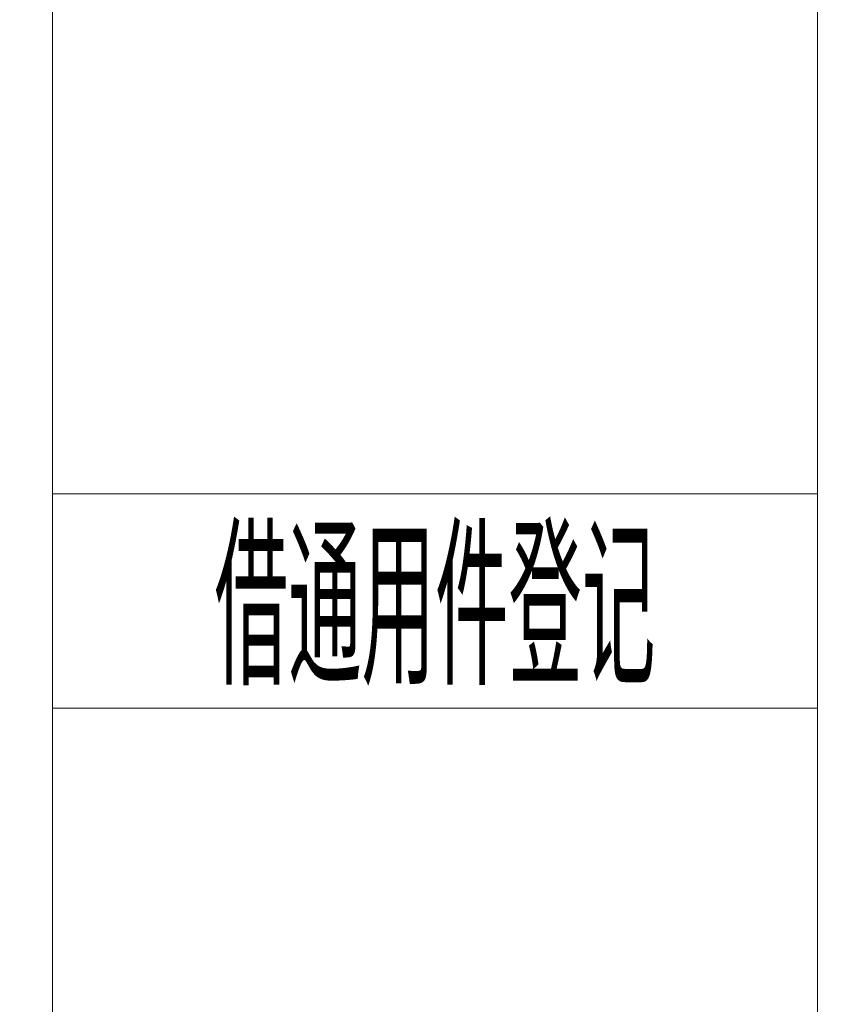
# Model space of a CAD drawing. Header units: millimetres. Extents: x -7686 to -856, y -458 to 6140.
# Tile 2 of 102: x -7686 to -7291, y 3122 to 3592. Entities that reach past the tile are written whole.
import ezdxf
from ezdxf.enums import TextEntityAlignment as Align

# ---------------------------------------------------------------- set-up
doc = ezdxf.new("R2010")
doc.units = ezdxf.units.MM
doc.header["$LTSCALE"] = 5
for name, color, linetype, lineweight in [('1轮廓实线层', 7, 'Continuous', 18), ('2细线层', 4, 'Continuous', 13), ('6文字层', 3, 'Continuous', 13), ('图框层', 7, 'Continuous', 18)]:
    doc.layers.add(name, color=color, linetype=linetype, lineweight=lineweight)
doc.styles.add('PC_TEXTSTYLE', font='ISOCP.SHX', dxfattribs={"width": 0.707, "bigfont": 'GBCBIG.SHX'})

# ---------------------------------------------------------------- blocks, each defined once
blk = doc.blocks.new('ZwmFrameMain_A4^_^无分区图框^_^portrait')
at = {"layer": '1轮廓实线层'}
blk.add_line((0, 0), (0, 287), dxfattribs=at)
at = {"layer": '2细线层'}
blk.add_line((-25, -5), (-25, 292), dxfattribs=at)
blk = doc.blocks.new('ZwmFrameMain_附加栏')
at = {"layer": '2细线层'}
for p, q in [((-25, 102), (0, 102)), ((-25, 95), (0, 95))]:
    blk.add_line(p, q, dxfattribs=at)
at = {"layer": '6文字层', "color": 3, "style": 'PC_TEXTSTYLE'}
for s, width, p in [('借通用件登记', 0.667, (-12.5, 98.5)), ('描   图', 0.6667, (-12.5, 81.5))]:
    blk.add_text(s, height=5, dxfattribs=dict(at, width=width)).set_placement(p, align=Align.MIDDLE)
at = {"layer": '6文字层', "style": 'PC_TEXTSTYLE'}
for tag, width, p, p2 in [('借通用件登记', 0.671328, (-23.445, 86.356), (-1.254, 86.356)), ('描图', 2.120922, (-23.445, 69.36), (-1.254, 69.36)), ('校图', 2.149976, (-23.749, 52.06), (-1.254, 52.06)), ('旧底图总号', 0.761452, (-22.837, 35.67), (-1.862, 35.67)), ('签字', 2.026939, (-23.141, 18.37), (-1.558, 18.37)), ('日期', 1.89999, (-22.837, 1.374), (-2.166, 1.374))]:
    blk.add_attdef(tag, text='', height=5, dxfattribs=dict(at, width=width)).set_placement(p, p2, align=Align.FIT)

msp = doc.modelspace()

# ---------------------------------------------------------------- block references
at = {"layer": '图框层', "xscale": 14.6016, "yscale": 14.6016, "zscale": 14.6016}
for name in ['ZwmFrameMain_A4^_^无分区图框^_^portrait', 'ZwmFrameMain_附加栏']:
    msp.add_blockref(name, (-7305.206, 1876.106), dxfattribs=at)

doc.saveas('drawing.dxf')
